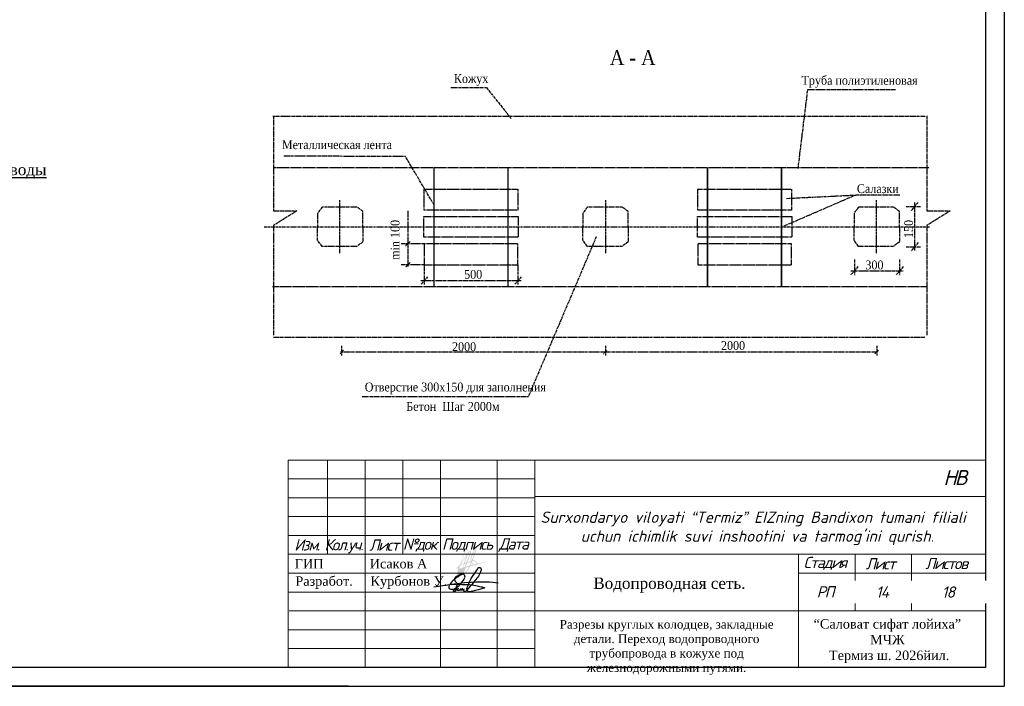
# Model space of a CAD drawing. Extents: x 0 to 361260, y 0 to 4201817.
# Tile 34 of 256: x 360482 to 360744, y 4194444 to 4194620. Entities that reach past the tile are written whole.
import ezdxf

# ---------------------------------------------------------------- set-up
doc = ezdxf.new("R2010")
doc.units = 0
doc.header["$LTSCALE"] = 0.5
doc.header["$MEASUREMENT"] = 0
for name, pattern in [('ACAD_ISO10W100', [18, 12, -3, 0, -3]), ('CENTER', [2, 1.25, -0.25, 0.25, -0.25]), ('CENTER2', [28.575, 19.05, -3.175, 3.175, -3.175]), ('HIDDEN2', [4.7625, 3.175, -1.5875])]:
    doc.linetypes.add(name, pattern=pattern)
for name, color, linetype in [('(002) Рамка', 7, 'Continuous'), ('Geology', 7, 'Continuous'), ('SHTAMP', 7, 'Continuous'), ('Водопровод 2', 7, 'Continuous'), ('Канализация 2', 7, 'Continuous'), ('НВК-сервис', 7, 'Continuous'), ('Рамка', 7, 'Continuous'), ('РУС', 7, 'Continuous')]:
    doc.layers.add(name, color=color, linetype=linetype)
doc.styles.add('Arial', font='arial.ttf')
doc.styles.add('NSI4', font='times.ttf', dxfattribs={"height": 300})
doc.styles.add('TIMES', font='times.ttf')
doc.styles.add('Times Nev Roman', font='times.ttf', dxfattribs={"width": 0.9})

msp = doc.modelspace()

# ---------------------------------------------------------------- linework, layer by layer
for p, q in [((360743.526, 4194863.66), (360743.526, 4194443.66)), ((360738.526, 4194858.66), (360738.526, 4194448.66)), ((360738.526, 4194448.66), (360169.526, 4194448.66)), ((360569.526, 4194443.66), (360149.526, 4194443.66)), ((360149.526, 4194443.66), (360743.526, 4194443.66))]:
    msp.add_line(p, q)
at = {"color": 0, "lineweight": 20}
msp.add_line((360688.934, 4194473.66), (360738.527, 4194473.66), dxfattribs=at)
at = {"color": 0, "ltscale": 100}
for points in [[(360596.407, 4194470.692), (360596.249, 4194470.454), (360596.118, 4194470.142), (360596.091, 4194469.869), (360596.21, 4194469.636), (360596.429, 4194469.469), (360596.638, 4194469.4), (360596.881, 4194469.388), (360597.093, 4194469.398), (360597.422, 4194469.461), (360597.734, 4194469.592), (360598.101, 4194469.823), (360598.548, 4194470.147), (360598.85, 4194470.43), (360599.603, 4194471.22), (360599.792, 4194471.437), (360600.036, 4194471.786), (360600.23, 4194472.105), (360600.373, 4194472.446), (360600.424, 4194472.642), (360600.414, 4194472.86), (360600.402, 4194472.983), (360600.378, 4194473.056), (360600.331, 4194473.119), (360600.233, 4194473.223), (360600.146, 4194473.284), (360600.024, 4194473.358), (360599.912, 4194473.383), (360599.689, 4194473.383), (360599.534, 4194473.325), (360599.156, 4194473.111), (360598.658, 4194472.792), (360598.116, 4194472.399), (360597.663, 4194472.021), (360597.177, 4194471.59), (360596.857, 4194471.283), (360596.407, 4194470.692), (360599.042, 4194470.719), (360599.604, 4194470.691), (360600.285, 4194470.671), (360600.783, 4194470.657), (360601.445, 4194470.633), (360602.154, 4194470.592), (360602.734, 4194470.495), (360603.336, 4194470.364), (360604.032, 4194470.246), (360604.688, 4194470.078), (360605, 4194470.018), (360605.186, 4194469.967), (360605.474, 4194469.879), (360605.55, 4194469.841), (360605.586, 4194469.823), (360605.606, 4194469.792), (360605.591, 4194469.767), (360605.511, 4194469.719), (360604.546, 4194469.427), (360603.891, 4194469.251), (360603.253, 4194469.063), (360602.509, 4194468.86), (360602.225, 4194468.803), (360602.035, 4194468.765), (360601.611, 4194468.758), (360601.371, 4194468.782), (360601.241, 4194468.841), (360601.109, 4194468.941), (360601.044, 4194469.029), (360600.97, 4194469.195), (360600.951, 4194469.428), (360600.954, 4194469.571), (360601.026, 4194469.833), (360601.139, 4194470.232), (360601.417, 4194470.938), (360601.718, 4194471.562), (360602.097, 4194472.225), (360602.589, 4194473.018), (360603.035, 4194473.655), (360603.404, 4194474.205), (360603.617, 4194474.588), (360603.832, 4194474.973), (360603.926, 4194475.091), (360604.076, 4194475.157), (360604.22, 4194475.171), (360604.369, 4194475.151), (360604.549, 4194475.06), (360604.642, 4194474.939), (360604.687, 4194474.78), (360604.68, 4194474.568), (360604.641, 4194474.337), (360604.526, 4194473.961), (360604.356, 4194473.579), (360604.163, 4194473.245), (360603.97, 4194472.909), (360603.789, 4194472.641), (360603.568, 4194472.311), (360603.326, 4194472.009), (360602.776, 4194471.335), (360602.294, 4194470.764), (360602.154, 4194470.592), (360601.786, 4194470.188), (360601.429, 4194469.762), (360600.792, 4194469.043), (360600.391, 4194468.59), (360600.342, 4194468.611), (360600.338, 4194468.776), (360600.278, 4194468.87), (360600.183, 4194468.913), (360600.038, 4194468.957), (360599.943, 4194469.029), (360599.982, 4194469.129), (360600.05, 4194469.246), (360600.192, 4194469.397), (360599.701, 4194469.185), (360599.609, 4194469.26), (360599.577, 4194469.295), (360599.826, 4194469.497), (360599.822, 4194469.527), (360599.803, 4194469.533), (360599.48, 4194469.222), (360599.38, 4194469.173), (360599.29, 4194469.143), (360599.226, 4194469.134), (360599.15, 4194469.139), (360599.087, 4194469.16), (360599.052, 4194469.197), (360599.046, 4194469.223), (360599.419, 4194469.525), (360599.418, 4194469.563), (360599.385, 4194469.574), (360598.98, 4194469.183), (360598.895, 4194469.13), (360598.761, 4194469.086), (360598.58, 4194469.072), (360598.469, 4194469.099), (360598.398, 4194469.159), (360598.379, 4194469.262), (360598.445, 4194469.393), (360598.543, 4194469.564), (360598.606, 4194469.616), (360598.647, 4194469.624), (360598.667, 4194469.612), (360598.665, 4194469.594), (360598.046, 4194469.332), (360597.832, 4194469.253), (360597.616, 4194469.193), (360597.463, 4194469.134), (360597.381, 4194469.102), (360597.345, 4194469.069), (360597.325, 4194469.019), (360597.326, 4194468.928), (360597.352, 4194468.868), (360597.405, 4194468.82), (360597.469, 4194468.782), (360597.54, 4194468.739), (360597.612, 4194468.74), (360597.693, 4194468.761), (360597.75, 4194468.803), (360597.811, 4194468.847), (360597.86, 4194468.92), (360597.91, 4194468.994), (360597.958, 4194469.088), (360597.989, 4194469.173), (360598.019, 4194469.252), (360598.037, 4194469.3), (360598.037, 4194469.328), (360598.059, 4194469.418), (360598.088, 4194469.581), (360598.14, 4194469.833), (360598.197, 4194470.117), (360598.31, 4194470.488), (360598.39, 4194470.713)], [(360592.166, 4194470.055), (360597.522, 4194470.86), (360600.266, 4194471.178), (360602.055, 4194471.299), (360603.449, 4194471.367), (360604.971, 4194471.392), (360606.306, 4194471.393), (360606.892, 4194471.368), (360607.779, 4194471.299), (360609.236, 4194471.092)], [(360599.534, 4194473.325), (360599.228, 4194473.271), (360598.962, 4194473.17), (360598.647, 4194473.032), (360598.402, 4194472.903), (360598.122, 4194472.756), (360597.932, 4194472.611), (360597.795, 4194472.485), (360597.722, 4194472.354), (360597.675, 4194472.238), (360597.658, 4194472.158), (360597.651, 4194472.011), (360597.652, 4194471.912), (360597.69, 4194471.78), (360597.76, 4194471.649), (360597.83, 4194471.532), (360597.919, 4194471.414), (360598.031, 4194471.299), (360598.221, 4194471.158)]]:
    msp.add_lwpolyline(points, dxfattribs=at)
at = {"layer": 'Geology', "color": 0, "linetype": 'CENTER'}
for p, q in [((360596.663, 4194602.5), (360606.108, 4194602.451)), ((360606.108, 4194602.451), (360612.681, 4194594.243)), ((360688.824, 4194580.999), (360691.394, 4194601.98)), ((360691.394, 4194601.98), (360714.636, 4194601.98)), ((360549.439, 4194594.911), (360722.524, 4194594.911)), ((360549.596, 4194594.993), (360549.596, 4194569.755)), ((360722.958, 4194594.993), (360722.958, 4194569.755)), ((360552.332, 4194584.316), (360584.546, 4194584.292)), ((360592.26, 4194571.259), (360584.546, 4194584.292)), ((360704.173, 4194573.958), (360684.807, 4194565.603)), ((360685.771, 4194573.068), (360704.173, 4194573.958)), ((360704.18, 4194574), (360715.838, 4194573.991)), ((360562.507, 4194570.766), (360561.304, 4194569.163)), ((360571.731, 4194570.766), (360562.507, 4194570.766)), ((360573.335, 4194569.564), (360571.731, 4194570.766)), ((360632.893, 4194570.766), (360631.69, 4194569.163)), ((360642.117, 4194570.766), (360632.893, 4194570.766)), ((360643.721, 4194569.564), (360642.117, 4194570.766)), ((360704.878, 4194570.766), (360703.675, 4194569.163)), ((360714.102, 4194570.766), (360704.878, 4194570.766)), ((360715.706, 4194569.564), (360714.102, 4194570.766)), ((360717.445, 4194570.888), (360721.385, 4194570.888)), ((360720.635, 4194572.013), (360718.758, 4194569.764)), ((360719.696, 4194572.013), (360719.696, 4194559.081)), ((360549.596, 4194569.755), (360555.815, 4194569.755)), ((360555.815, 4194569.755), (360549.596, 4194565.872)), ((360561.304, 4194569.163), (360561.304, 4194565.538)), ((360573.335, 4194565.538), (360573.335, 4194569.564)), ((360585.24, 4194569.786), (360585.24, 4194554.82)), ((360631.69, 4194569.163), (360631.69, 4194565.538)), ((360643.721, 4194565.538), (360643.721, 4194569.564)), ((360703.675, 4194569.163), (360703.675, 4194565.538)), ((360715.706, 4194565.538), (360715.706, 4194569.564)), ((360729.177, 4194569.755), (360722.958, 4194565.872)), ((360722.958, 4194569.755), (360729.177, 4194569.755)), ((360549.596, 4194565.872), (360549.596, 4194536.751)), ((360561.304, 4194561.913), (360561.304, 4194565.538)), ((360573.335, 4194565.538), (360573.335, 4194561.512)), ((360631.69, 4194561.913), (360631.69, 4194565.538)), ((360643.721, 4194565.538), (360643.721, 4194561.512)), ((360703.675, 4194561.913), (360703.675, 4194565.538)), ((360715.706, 4194565.538), (360715.706, 4194561.512)), ((360722.958, 4194565.872), (360722.958, 4194536.751)), ((360635.245, 4194562.847), (360617.243, 4194520.531)), ((360562.507, 4194560.31), (360561.304, 4194561.913)), ((360571.731, 4194560.31), (360562.507, 4194560.31)), ((360573.335, 4194561.512), (360571.731, 4194560.31)), ((360589.644, 4194561.05), (360583.517, 4194561.05)), ((360585.863, 4194561.672), (360584.618, 4194560.429)), ((360632.893, 4194560.31), (360631.69, 4194561.913)), ((360642.117, 4194560.31), (360632.893, 4194560.31)), ((360643.721, 4194561.512), (360642.117, 4194560.31)), ((360704.878, 4194560.31), (360703.675, 4194561.913)), ((360714.102, 4194560.31), (360704.878, 4194560.31)), ((360715.706, 4194561.512), (360714.102, 4194560.31)), ((360717.445, 4194560.206), (360721.385, 4194560.206)), ((360720.635, 4194561.33), (360718.758, 4194559.081)), ((360589.644, 4194555.442), (360583.517, 4194555.442)), ((360585.863, 4194556.063), (360584.618, 4194554.82)), ((360589.614, 4194555.458), (360589.614, 4194550.212)), ((360614.478, 4194555.458), (360614.478, 4194550.212)), ((360704.687, 4194554.958), (360702.811, 4194552.709)), ((360703.749, 4194556.832), (360703.749, 4194552.709)), ((360716.695, 4194554.958), (360714.818, 4194552.709)), ((360715.756, 4194556.832), (360715.756, 4194552.709)), ((360590.48, 4194552.288), (360588.748, 4194550.212)), ((360615.344, 4194552.288), (360613.612, 4194550.212)), ((360702.811, 4194553.834), (360716.695, 4194553.834)), ((360588.748, 4194551.25), (360615.344, 4194551.25)), ((360549.594, 4194536.294), (360722.524, 4194536.294)), ((360568.181, 4194532.789), (360567.287, 4194531.822)), ((360567.345, 4194532.343), (360709.731, 4194532.343)), ((360567.668, 4194533.955), (360567.668, 4194531.375)), ((360638.054, 4194532.699), (360637.16, 4194531.732)), ((360637.731, 4194533.955), (360637.731, 4194531.375)), ((360710.092, 4194532.789), (360709.197, 4194531.822)), ((360709.731, 4194533.955), (360709.731, 4194531.375)), ((360573.136, 4194520.531), (360617.243, 4194520.531))]:
    msp.add_line(p, q, dxfattribs=at)
at = {"layer": 'Geology', "color": 0, "linetype": 'HIDDEN2', "ltscale": 0.1}
for p, q in [((360549.68, 4194581.292), (360723.566, 4194581.292)), ((360549.353, 4194549.673), (360723.085, 4194549.673))]:
    msp.add_line(p, q, dxfattribs=at)
at = {"layer": 'Geology', "color": 0, "linetype": 'CENTER2', "ltscale": 0.01}
for p, q in [((360567.119, 4194572.632), (360567.119, 4194558.444)), ((360637.708, 4194572.632), (360637.708, 4194558.444)), ((360709.49, 4194572.632), (360709.49, 4194558.444))]:
    msp.add_line(p, q, dxfattribs=at)
at = {"layer": 'Geology', "color": 0, "linetype": 'ACAD_ISO10W100', "ltscale": 0.1}
msp.add_line((360547.119, 4194565.538), (360723.727, 4194565.538), dxfattribs=at)
at = {"layer": 'Geology', "color": 0, "linetype": 'CENTER', "const_width": 0.392}
for points in [[(360592.181, 4194580.999), (360592.18, 4194565.667)], [(360611.831, 4194580.999), (360611.831, 4194565.667)], [(360664.769, 4194581.24), (360664.769, 4194565.667)], [(360684.42, 4194581.24), (360684.42, 4194565.667)], [(360592.181, 4194549.757), (360592.18, 4194565.538)], [(360611.831, 4194549.757), (360611.831, 4194565.538)], [(360664.769, 4194549.757), (360664.769, 4194565.538)], [(360684.42, 4194549.757), (360684.42, 4194565.538)]]:
    msp.add_lwpolyline(points, dxfattribs=at)
at = {"layer": 'Geology', "color": 0, "linetype": 'HIDDEN2', "ltscale": 0.1}
for points in [[(360589.613, 4194575.523), (360614.478, 4194575.523), (360614.478, 4194569.915), (360589.613, 4194569.915)], [(360662.202, 4194575.523), (360687.067, 4194575.523), (360687.067, 4194569.915), (360662.202, 4194569.915)], [(360589.518, 4194568.234), (360614.574, 4194568.234), (360614.574, 4194562.777), (360589.518, 4194562.777)], [(360662.106, 4194568.234), (360687.162, 4194568.234), (360687.162, 4194562.777), (360662.106, 4194562.777)], [(360589.613, 4194555.442), (360614.478, 4194555.442), (360614.478, 4194561.05), (360589.613, 4194561.05)], [(360662.202, 4194555.442), (360687.067, 4194555.442), (360687.067, 4194561.05), (360662.202, 4194561.05)]]:
    msp.add_lwpolyline(points, close=True, dxfattribs=at)
at = {"layer": 'SHTAMP', "color": 0, "lineweight": 20}
for p, q in [((360553.526, 4194503.66), (360738.526, 4194503.66)), ((360553.526, 4194498.66), (360618.934, 4194498.66)), ((360553.526, 4194493.66), (360618.934, 4194493.66)), ((360618.934, 4194493.961), (360738.526, 4194493.961)), ((360618.934, 4194488.66), (360553.526, 4194488.66)), ((360688.934, 4194448.66), (360688.934, 4194478.66)), ((360703.934, 4194478.66), (360703.934, 4194463.66)), ((360718.934, 4194478.66), (360718.934, 4194463.66)), ((360553.526, 4194473.66), (360618.934, 4194473.66)), ((360618.934, 4194468.66), (360553.643, 4194468.66)), ((360553.754, 4194463.66), (360618.934, 4194463.66)), ((360618.934, 4194463.66), (360738.528, 4194463.66)), ((360553.526, 4194458.66), (360618.934, 4194458.66)), ((360553.526, 4194453.66), (360618.934, 4194453.66))]:
    msp.add_line(p, q, dxfattribs=at)

# ---------------------------------------------------------------- texts
at = {"color": 0, "lineweight": 20, "char_height": 3, "width": 7.35507, "attachment_point": 5, "style": 'TIMES', "bg_fill": 3, "box_fill_scale": 1, "bg_fill_color": 256, "bg_fill_transparency": 0}
for s, insert in [('{\\fISOCPEUR|b0|i1|c204|p34;\\T0.8;Изм.}', (360558.494, 4194481.162, -254.812)), ('{\\fISOCPEUR|b0|i1|c204|p34;\\T0.85;РП}', (360695.916, 4194468.709, -255.018))]:
    msp.add_mtext(s, dxfattribs=dict(at, insert=insert))
at = {"color": 0, "linetype": 'ByBlock', "lineweight": 20, "insert": (360654.662, 4194472.501), "char_height": 3, "width": 59.26566, "attachment_point": 2}
msp.add_mtext('{\\fTimes New Roman|b0|i0|c204|p18;\\C256;Водопроводная сеть.}', dxfattribs=at)
at = {"layer": 'Geology', "color": 0, "linetype": 'CENTER', "style": 'Times Nev Roman', "width": 0.9}
for s, height, p in [('А - A', 3.92, (360638.867, 4194608.446)), ('300', 2.352, (360706.669, 4194554.233)), ('500', 2.352, (360600.199, 4194551.727)), ('2000', 2.352, (360596.984, 4194532.569)), ('2000', 2.352, (360668.353, 4194532.858))]:
    msp.add_text(s, height=height, dxfattribs=at).set_placement(p)
for s, p in [('min 100', (360583.039, 4194556.78)), ('150', (360719.296, 4194562.557))]:
    msp.add_text(s, height=2.352, rotation=90, dxfattribs=at).set_placement(p)
at = {"layer": 'Водопровод 2', "color": 0, "linetype": 'ByBlock', "lineweight": 20, "insert": (360653.923, 4194461.263, -646.548), "char_height": 2.3, "width": 67.50939, "attachment_point": 2}
msp.add_mtext('\\pt1.41588;{\\fTimes New Roman|b0|i0|c204|p18;Разрезы круглых колодцев, закладные детали. \\C256;Переход водопроводного трубопровода в кожухе под железнодорожными путями.}', dxfattribs=at)
at = {"layer": 'Канализация 2', "color": 0, "lineweight": 0, "insert": (360555.406, 4194471.16), "char_height": 2.5, "width": 39.40719, "attachment_point": 4, "style": 'NSI4'}
msp.add_mtext('Разработ.     Курбонов У.', dxfattribs=at)
at = {"layer": 'НВК-сервис', "ltscale": 0.5, "insert": (360455.79, 4194582.204), "char_height": 3, "width": 79.69163, "attachment_point": 2}
msp.add_mtext('{\\fTimes New Roman|b0|i0|c204|p18;\\LРазрез траншей под трубопроводы}', dxfattribs=at)
at = {"layer": 'Рамка', "color": 7, "linetype": 'Continuous', "lineweight": 9, "insert": (360712.5, 4194455.637), "char_height": 2.5, "width": 46.03876, "attachment_point": 5, "style": 'Arial'}
msp.add_mtext('{\\fTimes New Roman|b0|i0|c204|p18;\\C256;“Саловат сифат лойиха” MЧЖ\\P \\C7;Термиз ш. 2026йил.}', dxfattribs=at)
at = {"layer": 'РУС', "color": 0, "linetype": 'CENTER', "style": 'Times Nev Roman', "width": 0.9}
for s, p in [('Кожух', (360597.49, 4194603.674)), ('Труба полиэтиленовая', (360689.72, 4194603.203)), ('Металлическая лента', (360551.845, 4194586.132)), ('Cалазки', (360704.417, 4194574.473)), ('Отверстие 300х150 для заполнения', (360573.821, 4194521.863)), ('Бетон  Шаг 2000м', (360584.85, 4194516.703))]:
    msp.add_text(s, height=2.352, dxfattribs=at).set_placement(p)

# ---------------------------------------------------------------- next in the draw order: linework, layer by layer
at = {"layer": 'SHTAMP', "color": 0, "lineweight": 20}
msp.add_line((360553.526, 4194448.66), (360553.526, 4194503.66), dxfattribs=at)

# ---------------------------------------------------------------- next in the draw order: texts
at = {"color": 0, "lineweight": 20, "attachment_point": 5, "style": 'TIMES', "bg_fill": 2}
for s, insert, char_height, width in [('{\\fISOCPEUR|b0|i1|c204|p34;\\T0.85;НB}', (360730.316, 4194499.018, -255.018), 4, 6.08545), ('{\\fISOCPEUR|b0|i1|c204|p34;\\T0.85;14}', (360711.028, 4194468.66, -180.298), 3, 15)]:
    msp.add_mtext(s, dxfattribs=dict(at, insert=insert, char_height=char_height, width=width))
at = {"color": 0, "lineweight": 20, "insert": (360568.265, 4194480.799, -254.812), "char_height": 3, "width": 9.29764, "attachment_point": 5, "style": 'TIMES', "bg_fill": 3, "box_fill_scale": 1, "bg_fill_color": 256, "bg_fill_transparency": 0}
msp.add_mtext('{\\fISOCPEUR|b0|i1|c204|p34;\\T0.75;Кол.уч.}', dxfattribs=at)

# ---------------------------------------------------------------- next in the draw order: linework, layer by layer
at = {"layer": 'SHTAMP', "color": 0, "lineweight": 20}
msp.add_line((360563.929, 4194503.66), (360563.929, 4194478.66), dxfattribs=at)

# ---------------------------------------------------------------- next in the draw order: texts
at = {"color": 0, "lineweight": 20, "insert": (360578.853, 4194481.126, -254.812), "char_height": 3, "width": 7.35507, "attachment_point": 5, "style": 'TIMES', "bg_fill": 3, "box_fill_scale": 1, "bg_fill_color": 256, "bg_fill_transparency": 0}
msp.add_mtext('{\\fISOCPEUR|b0|i1|c204|p34;\\T0.85;Лист}', dxfattribs=at)
at = {"color": 0, "lineweight": 20, "insert": (360728.528, 4194468.66, -180.298), "char_height": 3, "width": 20, "attachment_point": 5, "style": 'TIMES', "bg_fill": 2}
msp.add_mtext('{\\fISOCPEUR|b0|i1|c204|p34;\\T0.85;18}', dxfattribs=at)
at = {"layer": 'Канализация 2', "color": 0, "lineweight": 0, "insert": (360553.909, 4194476.16), "char_height": 2.5, "width": 38.53508, "attachment_point": 4, "style": 'NSI4'}
msp.add_mtext(' {\\H0.4x; }ГИП             Исаков А', dxfattribs=at)

# ---------------------------------------------------------------- next in the draw order: linework, layer by layer
at = {"layer": 'SHTAMP', "color": 0, "lineweight": 20}
msp.add_line((360573.929, 4194503.66), (360573.929, 4194448.913), dxfattribs=at)

# ---------------------------------------------------------------- next in the draw order: texts
at = {"color": 0, "lineweight": 20, "insert": (360588.376, 4194481.126, -254.812), "char_height": 3, "width": 7.35507, "attachment_point": 5, "style": 'TIMES', "bg_fill": 3, "box_fill_scale": 1, "bg_fill_color": 256, "bg_fill_transparency": 0}
msp.add_mtext('{\\fISOCPEUR|b0|i1|c204|p34;\\T0.85;№док}', dxfattribs=at)

# ---------------------------------------------------------------- next in the draw order: linework, layer by layer
at = {"layer": 'SHTAMP', "color": 0, "lineweight": 20}
msp.add_line((360583.929, 4194503.66), (360583.929, 4194478.66), dxfattribs=at)

# ---------------------------------------------------------------- next in the draw order: texts
at = {"color": 0, "lineweight": 20, "insert": (360600.933, 4194481.126, -254.812), "char_height": 3, "width": 7.35507, "attachment_point": 5, "style": 'TIMES', "bg_fill": 3, "box_fill_scale": 1, "bg_fill_color": 256, "bg_fill_transparency": 0}
msp.add_mtext('{\\fISOCPEUR|b0|i1|c204|p34;\\T0.85;Подпись}', dxfattribs=at)

# ---------------------------------------------------------------- next in the draw order: hatches: boundary and pattern name
h = msp.add_hatch(color=256)
h.dxf.hatch_style = 1
h.paths.add_polyline_path([(360598.282, 4194473.027, 0.1262508), (360598.381, 4194472.505, 0.4193589), (360598.685, 4194472.44, 0.0278241), (360599.184, 4194472.948, 0.3725668), (360599.466, 4194472.887, 0.0744506), (360599.914, 4194473.408, 0.1762649), (360600.058, 4194473.261, 0.2381483), (360600.351, 4194473.355, 0.070359), (360601.421, 4194474.83), (360601.708, 4194475.445), (360602.357, 4194475.632), (360602.744, 4194475.724, 0.1285859), (360603.122, 4194475.686, 0.1100403), (360603.547, 4194475.829, 0.0952032), (360603.669, 4194475.945), (360604.173, 4194476.065), (360606.237, 4194476.73), (360604.124, 4194476.254), (360603.741, 4194476.163, 0.1570642), (360603.59, 4194476.568, 0.1098425), (360603.304, 4194476.876, 0.0941377), (360602.789, 4194477.045, 0.0581307), (360602.39, 4194477.027), (360602.78, 4194477.972), (360603.279, 4194479.509), (360603.501, 4194480.268, 0.0929271), (360603.538, 4194480.659, 0.7179445), (360603.247, 4194480.722, 0.0455168), (360602.231, 4194478.527, 0.0568013), (360601.946, 4194477.58, 0.0889927), (360601.956, 4194476.892), (360601.075, 4194476.581), (360601.597, 4194478.042, 0.1256115), (360601.908, 4194479.273, 0.028403), (360601.884, 4194479.504, 0.5525631), (360601.573, 4194479.593, 0.053921), (360601.351, 4194479.28, 0.0604641), (360600.626, 4194477.725), (360600.134, 4194476.241), (360599.3, 4194475.844), (360599.436, 4194476.189, 0.00753), (360599.662, 4194476.542), (360600.529, 4194477.926, 0.0638362), (360601.007, 4194479.096, 0.0703583), (360601.092, 4194479.874, 0.6062263), (360600.789, 4194480.01, 0.0763548), (360600.083, 4194478.633, 0.0488872), (360599.288, 4194476.319, -0.0171647), (360598.742, 4194475.55), (360598.58, 4194475.45), (360598.293, 4194475.249, 0.4383307), (360598.297, 4194474.931, 0.0958676), (360598.541, 4194474.834, 0.011487), (360598.689, 4194474.821, 0.018535), (360598.355, 4194473.794, 0.0144567)])
h.paths.add_polyline_path([(360600.405, 4194475.043), (360600.457, 4194475.198), (360600.473, 4194475.201, -0.0069687)], flags=16)
h.paths.add_polyline_path([(360598.357, 4194475.173), (360598.635, 4194475.367), (360598.805, 4194475.472, -0.011429), (360598.41, 4194474.979, -0.5668289)], flags=16)
h.paths.add_polyline_path([(360598.83, 4194474.914), (360599.119, 4194475.648), (360600.212, 4194476.169), (360600.113, 4194475.872), (360599.767, 4194475.032), (360599.737, 4194475.025, -0.0729591)], flags=16)
h.paths.add_polyline_path([(360598.81, 4194475.475, 0.0166532), (360599.345, 4194476.226), (360599.117, 4194475.647), (360598.992, 4194475.587)], flags=16)
h.paths.add_polyline_path([(360598.57, 4194475.028, 0.0158357), (360598.763, 4194475.013), (360598.769, 4194475.028, -0.1010979)], flags=16)
h.paths.add_polyline_path([(360598.972, 4194475.01), (360599.195, 4194475.577), (360600.048, 4194475.984), (360600.022, 4194475.906), (360599.697, 4194475.114, -0.0601848)], flags=0)
h.paths.add_polyline_path([(360599.344, 4194473.138, 0.0437798), (360599.972, 4194474.066), (360599.834, 4194473.659, -0.08725), (360599.385, 4194473.076, -1.2616524), (360599.34, 4194473.095, -0.0002215)], flags=16)
h.paths.add_polyline_path([(360599.931, 4194475.172), (360600.206, 4194475.838), (360600.292, 4194476.097), (360600.71, 4194476.245), (360600.384, 4194475.281)], flags=16)
h.paths.add_polyline_path([(360599.353, 4194476.242), (360599.399, 4194476.358, -0.0477082), (360600.175, 4194478.597, -0.0722291), (360600.818, 4194479.881, -0.9106759), (360600.994, 4194479.861, -0.0807738), (360600.878, 4194479.003, -0.0574093), (360600.444, 4194477.976), (360599.579, 4194476.594, -0.0075523)], flags=16)
h.paths.add_polyline_path([(360600.529, 4194475.115), (360600.736, 4194475.166), (360601.459, 4194475.374), (360601.246, 4194474.917, -0.0696064), (360600.22, 4194473.501, -0.199512), (360600.119, 4194473.452, -0.2918813), (360600.087, 4194473.561)], flags=16)
h.paths.add_polyline_path([(360599.634, 4194476.865, -0.0367022), (360600.265, 4194478.562, -0.072489), (360600.897, 4194479.825, 0.3316102), (360600.894, 4194479.942, -0.0888936), (360600.786, 4194479.031, -0.0573204), (360600.361, 4194478.026)], flags=0)
h.paths.add_polyline_path([(360600.99, 4194476.343), (360602.051, 4194476.718), (360601.787, 4194476.078), (360601.568, 4194475.608), (360600.631, 4194475.339)], flags=16)
h.paths.add_polyline_path([(360600.369, 4194476.331), (360600.812, 4194477.664, -0.0606541), (360601.519, 4194479.181, -0.0487256), (360601.695, 4194479.435, 0.2034911), (360601.717, 4194479.508, 0.3085655), (360601.709, 4194479.398, -0.1326643), (360601.453, 4194478.188), (360601.254, 4194477.662), (360601.344, 4194477.916), (360600.79, 4194476.48)], flags=16)
h.paths.add_polyline_path([(360601.817, 4194475.68), (360601.965, 4194475.999), (360602.126, 4194476.388, 0.0931386), (360602.509, 4194475.869), (360602.307, 4194475.821)], flags=16)
h.paths.add_polyline_path([(360602.769, 4194476.851, -0.0910522), (360603.201, 4194476.71, -0.1112488), (360603.429, 4194476.458, -0.1827008), (360603.546, 4194476.116), (360602.745, 4194475.925, -0.0378138), (360602.571, 4194476.083, 0.0684101), (360602.681, 4194475.978, -0.0969355), (360602.314, 4194476.447, -0.0483338), (360602.185, 4194476.776, -0.0973165)], flags=16)
h.paths.add_polyline_path([(360602.16, 4194477.656, -0.0503741), (360602.413, 4194478.455, -0.0428752), (360603.345, 4194480.499, -0.051462), (360603.313, 4194480.323), (360603.092, 4194479.567), (360602.596, 4194478.039), (360602.145, 4194476.945, -0.1024167)], flags=16)

# ---------------------------------------------------------------- next in the draw order: linework, layer by layer
at = {"layer": 'SHTAMP', "color": 0, "lineweight": 20}
msp.add_line((360593.934, 4194448.66), (360593.934, 4194503.66), dxfattribs=at)

# ---------------------------------------------------------------- next in the draw order: texts
at = {"color": 0, "lineweight": 20, "insert": (360613.246, 4194481.126, -254.812), "char_height": 3, "width": 7.35507, "attachment_point": 5, "style": 'TIMES', "bg_fill": 3, "box_fill_scale": 1, "bg_fill_color": 256, "bg_fill_transparency": 0}
msp.add_mtext('{\\fISOCPEUR|b0|i1|c204|p34;\\T0.85;Дата}', dxfattribs=at)

# ---------------------------------------------------------------- next in the draw order: linework, layer by layer
at = {"layer": 'SHTAMP', "color": 0, "lineweight": 20}
for p, q in [((360608.934, 4194503.66), (360608.934, 4194448.66)), ((360618.934, 4194503.66), (360618.934, 4194448.913)), ((360553.526, 4194483.66), (360618.934, 4194483.66)), ((360553.526, 4194478.66), (360738.527, 4194478.66))]:
    msp.add_line(p, q, dxfattribs=at)

# ---------------------------------------------------------------- next in the draw order: texts
at = {"color": 0, "lineweight": 20, "char_height": 3, "width": 7.35507, "attachment_point": 5, "style": 'TIMES', "bg_fill": 3, "box_fill_scale": 1, "bg_fill_color": 256, "bg_fill_transparency": 0}
for s, insert in [('{\\fISOCPEUR|b0|i1|c204|p34;\\T0.85;Стадия}', (360695.916, 4194476.261, -255.018)), ('{\\fISOCPEUR|b0|i1|c204|p34;\\T0.85;Лист}', (360710.595, 4194476.166, -255.018)), ('{\\fISOCPEUR|b0|i1|c204|p34;\\T0.85;Листов}', (360728.078, 4194476.229, -255.018))]:
    msp.add_mtext(s, dxfattribs=dict(at, insert=insert))

# ---------------------------------------------------------------- next in the draw order: texts
at = {"layer": '(002) Рамка', "insert": (360619.47, 4194490.002, -533.015), "char_height": 3, "width": 117.50921, "attachment_point": 1}
msp.add_mtext('\\pi0.9671;{\\fISOCPEUR|b0|i1|c204|p34;Surxondaryo viloyati “Termiz” EIZning Bandixon tumani filiali \\P\\pi11.64551;uchun ichimlik suvi inshootini va tarmog’ini qurish.}', dxfattribs=at)

doc.saveas('drawing.dxf')
